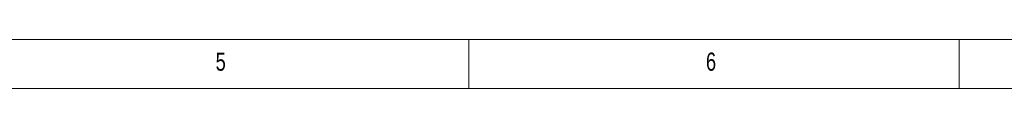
# Model space of a CAD drawing. Header units: millimetres. Extents: x 25 to 2116, y 25 to 1460.
# Tile 5 of 12: x 1071 to 1573, y 1435 to 1460. Entities that reach past the tile are written whole.
import ezdxf

# ---------------------------------------------------------------- set-up
doc = ezdxf.new("R2010")
doc.units = ezdxf.units.MM
doc.header["$LTSCALE"] = 5
doc.styles.add('SLDTEXTSTYLE0', font='TXT', dxfattribs={"width": 0.75})

msp = doc.modelspace()

# ---------------------------------------------------------------- linework, layer by layer
at = {"color": 7, "linetype": 'Continuous', "lineweight": 18}
for p, q in [((2075, 1460), (25, 1460)), ((1300, 1435), (1300, 1460)), ((1550, 1460), (1550, 1435)), ((2050, 1435), (50, 1435))]:
    msp.add_line(p, q, dxfattribs=at)

# ---------------------------------------------------------------- texts
at = {"color": 7, "linetype": 'Continuous', "lineweight": 0, "char_height": 9.26, "attachment_point": 1, "style": 'SLDTEXTSTYLE0'}
for s, insert in [('5', (1170.833, 1453.34)), ('6', (1420.833, 1453.34))]:
    msp.add_mtext(s, dxfattribs=dict(at, insert=insert))

doc.saveas('drawing.dxf')
